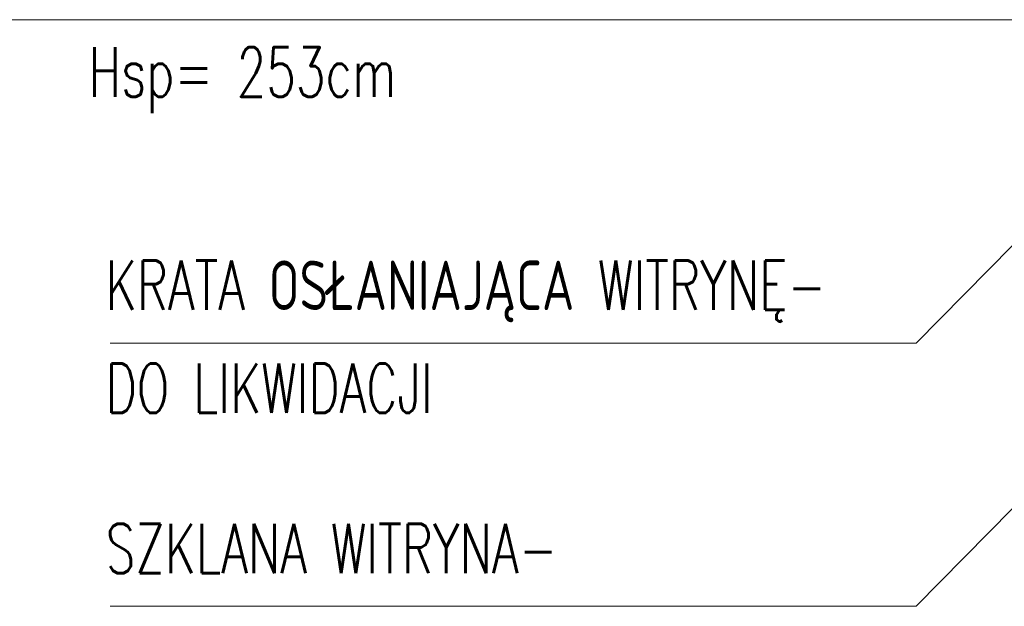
# Model space of a CAD drawing. Header units: millimetres. Extents: x 16698 to 93787, y -21104 to 39413.
# Tile 31 of 256: x 22982 to 23182, y 9876 to 9995. Entities that reach past the tile are written whole.
import ezdxf

# ---------------------------------------------------------------- set-up
doc = ezdxf.new("R2010")
doc.units = ezdxf.units.MM
doc.linetypes.add('HIDDEN', pattern=[9.525, 6.35, -3.175])
for name, color, linetype, lineweight in [('!MODUS_OPIS', 3, 'Continuous', 13), ('Opis', 8, 'Continuous', 13), ('Widok', 1, 'Continuous', 15)]:
    doc.layers.add(name, color=color, linetype=linetype, lineweight=lineweight)
doc.styles.add('ARCHETYP', font='romans.shx', dxfattribs={"height": 15})

msp = doc.modelspace()

# ---------------------------------------------------------------- linework, layer by layer
at = {"layer": '!MODUS_OPIS', "linetype": 'HIDDEN', "ltscale": 2}
msp.add_lwpolyline([(23639.40184, 9995.23322), (22401.71779, 9995.23322)], dxfattribs=at)
at = {"layer": 'Opis'}
for points in [[(23163.99192, 9929.74302), (23198.1495, 9964.37536)], [(23000.63254, 9929.74302), (23163.99192, 9929.74302)], [(23163.99192, 9876.43693), (23198.1495, 9911.06927)], [(23000.63254, 9876.43693), (23163.99192, 9876.43693)]]:
    msp.add_lwpolyline(points, dxfattribs=at)
at = {"layer": 'Widok', "ltscale": 2}
msp.add_lwpolyline([(22892.90184, 9995.23322), (23217.90184, 9995.23322)], dxfattribs=at)

# ---------------------------------------------------------------- texts
at = {"layer": 'Opis', "style": 'ARCHETYP', "width": 0.7}
for s, rotation, p in [('Hsp= 253cm', 0, (22996.28713, 9979.63894)), ('KRATA OSŁANIAJĄCA WITRYNĘ-', 360, (22999.76188, 9936.44384)), ('DO LIKWIDACJI', 360, (22999.76188, 9915.58871)), ('SZKLANA WITRYNA-', 360, (22999.76188, 9883.13776))]:
    msp.add_text(s, height=10, rotation=rotation, dxfattribs=at).set_placement(p)

doc.saveas('drawing.dxf')
